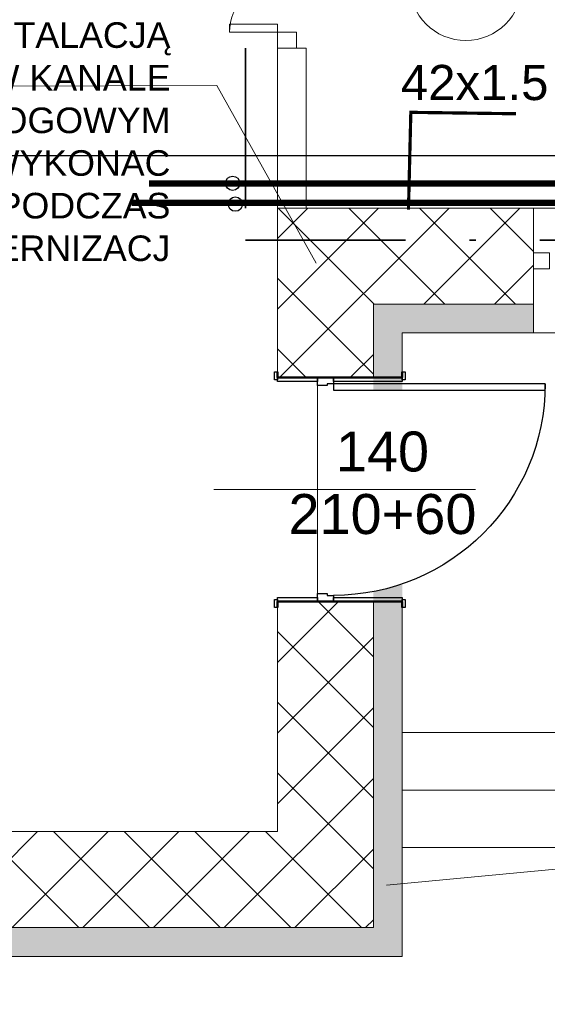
# Model space of a CAD drawing. Header units: millimetres. Extents: x 2215 to 12087, y 6991 to 11359.
# Tile 5 of 26: x 3997 to 4327, y 7336 to 7952. Entities that reach past the tile are written whole.
import ezdxf
from ezdxf.lldxf.tags import DXFTag

# ---------------------------------------------------------------- set-up
doc = ezdxf.new("R2010")
doc.units = ezdxf.units.MM
doc.linetypes.add('Kropki i Kreski', pattern=[919.9999999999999, 500, -200, 20.00000000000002, -199.9999999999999])
for name, color, linetype in [('2D - Ogólne', 7, 'Continuous'), ('Drzwi Archicad', 7, 'Continuous'), ('IS_Text_Armatury_Therm', 7, 'Continuous'), ('Konstrukcja - Ściany zew', 7, 'Continuous'), ('Opisy - Teksty', 7, 'Continuous')]:
    doc.layers.add(name, color=color, linetype=linetype)
for name, color, linetype, lineweight in [('A_opisy', 81, 'Continuous', 13), ('A_przekrojowe główne', 50, 'Continuous', 50), ('A_stolarka', 20, 'Continuous', 15), ('A_widokowe', 160, 'Continuous', 18), ('A_ściany istniejące', 82, 'Continuous', 50), ('A_ściany istniejące hatch', 82, 'Continuous', 9), ('kontury', 118, 'Continuous', 0)]:
    doc.layers.add(name, color=color, linetype=linetype, lineweight=lineweight)
doc.layers.add('A_wełna mineralna', color=7, linetype='Continuous', lineweight=5, true_color=0x00d66b)
doc.layers.add('A_zakres opracowania', color=7, linetype='Continuous', lineweight=70, true_color=0xe00038)
for name, color, linetype, true_color in [('IS_Opisy_działek_Therm', 7, 'SOLID', 0x000000), ('IS_Powrót', 5, 'DASH', 0x0000ff), ('IS_Zasilanie', 1, 'SOLID', 0xff0000)]:
    doc.layers.add(name, color=color, linetype=linetype, true_color=true_color)
doc.styles.get("Standard").update_dxf_attribs({"font": 'arial.ttf'})
doc.styles.add('STYL_AUTOMATYCZNY_1', font='arial.ttf')
tags = doc.linetypes.add('DASH', pattern=[15, 10, -5]).pattern_tags.tags
tags[6:7] = [DXFTag(74, 4), DXFTag(75, 0), DXFTag(340, '0'), DXFTag(46, 0.0), DXFTag(50, 0.0), DXFTag(44, 0.0), DXFTag(45, 0.0)]
tags[4:5] = [DXFTag(74, 4), DXFTag(75, 0), DXFTag(340, '0'), DXFTag(46, 0.0), DXFTag(50, 0.0), DXFTag(44, 0.0), DXFTag(45, 0.0)]
tags = doc.linetypes.add('DASHDOTDOT', pattern=[25, 10, -5, 0, -5, 0, -5]).pattern_tags.tags
tags[14:15] = [DXFTag(74, 4), DXFTag(75, 0), DXFTag(340, '0'), DXFTag(46, 0.0), DXFTag(50, 0.0), DXFTag(44, 0.0), DXFTag(45, 0.0)]
tags[12:13] = [DXFTag(74, 4), DXFTag(75, 0), DXFTag(340, '0'), DXFTag(46, 0.0), DXFTag(50, 0.0), DXFTag(44, 0.0), DXFTag(45, 0.0)]
tags[10:11] = [DXFTag(74, 4), DXFTag(75, 0), DXFTag(340, '0'), DXFTag(46, 0.0), DXFTag(50, 0.0), DXFTag(44, 0.0), DXFTag(45, 0.0)]
tags[8:9] = [DXFTag(74, 4), DXFTag(75, 0), DXFTag(340, '0'), DXFTag(46, 0.0), DXFTag(50, 0.0), DXFTag(44, 0.0), DXFTag(45, 0.0)]
tags[6:7] = [DXFTag(74, 4), DXFTag(75, 0), DXFTag(340, '0'), DXFTag(46, 0.0), DXFTag(50, 0.0), DXFTag(44, 0.0), DXFTag(45, 0.0)]
tags[4:5] = [DXFTag(74, 4), DXFTag(75, 0), DXFTag(340, '0'), DXFTag(46, 0.0), DXFTag(50, 0.0), DXFTag(44, 0.0), DXFTag(45, 0.0)]
tags = doc.linetypes.add('SOLID', pattern=[10, 10, 0]).pattern_tags.tags
tags[6:7] = [DXFTag(74, 4), DXFTag(75, 0), DXFTag(340, '0'), DXFTag(46, 0.0), DXFTag(50, 0.0), DXFTag(44, 0.0), DXFTag(45, 0.0)]
tags[4:5] = [DXFTag(74, 4), DXFTag(75, 0), DXFTag(340, '0'), DXFTag(46, 0.0), DXFTag(50, 0.0), DXFTag(44, 0.0), DXFTag(45, 0.0)]

# ---------------------------------------------------------------- blocks, each defined once
blk = doc.blocks.new('Drzwi metalowe 27_4')
at = {"layer": 'Drzwi Archicad', "color": 7, "linetype": 'Continuous', "lineweight": 25}
for p, q in [((622, 0), (621.9999999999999, 1324)), ((621.9999999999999, 1324), (661.9999999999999, 1324)), ((661.9999999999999, 1324), (661.9999999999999, 0)), ((-687, 449.0000000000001), (-737, 449.0000000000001)), ((-737, 449.0000000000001), (-737, 430.0000000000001)), ((-687, 430.0000000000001), (-687, 449.0000000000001)), ((737, 449.0000000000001), (687, 449.0000000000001)), ((687, 449.0000000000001), (687, 430.0000000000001)), ((737, 430.0000000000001), (737, 449.0000000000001)), ((-737, 430.0000000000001), (-687, 430.0000000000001)), ((-674.9999999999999, 430.0000000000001), (-700, 430.0000000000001)), ((-700, 430.0000000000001), (-700, 0)), ((-674.9999999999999, 0), (-674.9999999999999, 430.0000000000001)), ((700, 430.0000000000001), (674.9999999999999, 430.0000000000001)), ((674.9999999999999, 430.0000000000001), (674.9999999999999, 0)), ((687, 430.0000000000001), (737, 430.0000000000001)), ((700, 0), (700, 430.0000000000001)), ((-700, 0), (-674.9999999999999, 0)), ((-661.9999999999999, 0), (-700, 0)), ((-700, 0), (-700, -100)), ((-661.9999999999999, -40), (-661.9999999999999, 0)), ((661.9999999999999, 0), (622, 0)), ((700, 0), (661.9999999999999, 0)), ((661.9999999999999, 0), (661.9999999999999, -40)), ((674.9999999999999, 0), (700, 0)), ((700, -100), (700, 0)), ((-649.9999999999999, -40), (-661.9999999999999, -40)), ((-649.9999999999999, -100), (-649.9999999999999, -40)), ((661.9999999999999, -40), (649.9999999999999, -40)), ((649.9999999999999, -40), (649.9999999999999, -100)), ((-674.9999999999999, -100), (-700, -100)), ((-700, -100), (-700, -350)), ((-700, -100), (-649.9999999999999, -100)), ((-674.9999999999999, -350), (-674.9999999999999, -100)), ((649.9999999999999, -100), (700, -100)), ((700, -100), (674.9999999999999, -100)), ((674.9999999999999, -100), (674.9999999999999, -350)), ((700, -350), (700, -100)), ((-687, -350), (-737, -350)), ((-737, -350), (-737, -369)), ((-737, -369), (-687, -369)), ((-700, -350), (-674.9999999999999, -350)), ((-687, -369), (-687, -350)), ((674.9999999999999, -350), (700, -350)), ((737, -350), (687, -350)), ((687, -350), (687, -369)), ((687, -369), (737, -369)), ((737, -369), (737, -350))]:
    blk.add_line(p, q, dxfattribs=at)
at = {"layer": 'Drzwi Archicad', "color": 7, "linetype": 'Continuous', "lineweight": 50}
for p, q in [((-700, 430.0000000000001), (-737, 430.0000000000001)), ((-700, 430.0000000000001), (-737, 430.0000000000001)), ((-700, 0), (-700, 430.0000000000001)), ((-700, 0), (-700, 430.0000000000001)), ((700, 0), (700, 430.0000000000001)), ((700, 0), (700, 430.0000000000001)), ((700, 430.0000000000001), (737, 430.0000000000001)), ((700, 430.0000000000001), (737, 430.0000000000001)), ((-700, -100), (-700, 0)), ((-700, -100), (-700, 0)), ((700, -100), (700, 0)), ((700, -100), (700, 0)), ((-700, -350), (-700, -100)), ((-700, -350), (-700, -100)), ((-700, -350), (-700, -100)), ((700, -350), (700, -100)), ((700, -350), (700, -100)), ((700, -350), (700, -100)), ((-700, -350), (-737, -350)), ((-700, -350), (-737, -350)), ((700, -350), (737, -350)), ((700, -350), (737, -350))]:
    blk.add_line(p, q, dxfattribs=at)
at = {"layer": 'Drzwi Archicad', "color": 7, "linetype": 'Continuous', "lineweight": 25}
blk.add_arc((661.9999999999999, 0), 1324, 90, 180, dxfattribs=at)

msp = doc.modelspace()

# ---------------------------------------------------------------- hatches: boundary and pattern name
at = {"layer": 'A_wełna mineralna', "lineweight": 13, "true_color": 0x000000}
h = msp.add_hatch(color=18, dxfattribs=at)
h.dxf.hatch_style = 1
h.paths.add_polyline_path([(4236.561703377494, 7599.72572111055), (4230.164615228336, 7597.38964558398), (4218.561703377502, 7594.915612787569), (4218.561703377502, 7384.429524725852), (4236.561703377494, 7384.429524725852)])
h.paths.add_polyline_path([(4218.561703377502, 7720.629524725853), (4236.561703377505, 7720.629524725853), (4236.561703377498, 7756.429524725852), (4318.561703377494, 7756.429524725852), (4318.561703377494, 7774.429527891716), (4218.561703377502, 7774.429527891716)])
h.paths.add_polyline_path([(4523.561703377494, 7756.429527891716), (4523.561703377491, 7774.429527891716), (4453.561703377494, 7774.429527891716), (4453.561703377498, 7756.429527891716)])
h.paths.add_polyline_path([(4728.561703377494, 7756.429527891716), (4728.561703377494, 7774.429527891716), (4658.561703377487, 7774.429527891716), (4658.561703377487, 7756.429527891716)])
h.paths.add_polyline_path([(4933.561703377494, 7756.429527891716), (4933.561703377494, 7774.429527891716), (4863.561703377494, 7774.429527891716), (4863.561703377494, 7756.429527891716)])
h.paths.add_polyline_path([(5190.561703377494, 7756.429527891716), (5190.561703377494, 7774.429527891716), (5068.561703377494, 7774.429527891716), (5068.561703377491, 7756.429527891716)])
h.paths.add_polyline_path([(5395.561703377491, 7756.429527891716), (5395.561703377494, 7774.429527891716), (5325.561703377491, 7774.429527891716), (5325.561703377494, 7756.429527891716)])
h.paths.add_polyline_path([(5600.561703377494, 7756.429527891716), (5600.561703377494, 7774.429527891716), (5530.561703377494, 7774.429527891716), (5530.561703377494, 7756.429527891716)])
h.paths.add_polyline_path([(5805.561703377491, 7756.429527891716), (5805.561703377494, 7774.429527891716), (5735.561703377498, 7774.429527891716), (5735.561703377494, 7756.429527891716)])
h.paths.add_polyline_path([(5940.561703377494, 7774.429527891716), (5940.561703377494, 7756.429527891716), (6032.561703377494, 7756.429527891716), (6032.561703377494, 7774.429527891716)])
h = msp.add_hatch(color=18, dxfattribs=at)
h.dxf.hatch_style = 1
h.paths.add_polyline_path([(4236.561703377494, 7384.429527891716), (3168.561703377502, 7384.429527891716), (3168.561703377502, 7366.429527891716), (4236.561703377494, 7366.429527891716)])
at = {"layer": 'A_ściany istniejące hatch', "lineweight": 13, "true_color": 0x000000}
h = msp.add_hatch(dxfattribs=at)
h.set_pattern_fill('NET', color=18, scale=250, angle=45)
h.set_pattern_definition([(45, (37623.19275181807, 4864.106082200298), (-22.09708691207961, 22.09708691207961), []), (135, (37623.19275181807, 4864.106082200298), (-22.09708691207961, -22.09708691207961), [])])
h.paths.add_polyline_path([(5636.561703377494, 10020.42952679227), (5678.561703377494, 10020.42952397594), (5678.561703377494, 9758.429524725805), (5888.561703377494, 9758.429524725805), (5888.561703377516, 9716.429524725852), (5636.561703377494, 9716.429524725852)], flags=16)
h.paths.add_polyline_path([(6230.563354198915, 9744.429524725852), (6230.563354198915, 9684.429524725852), (6110.561703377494, 9684.429524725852), (6110.561703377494, 9524.429524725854), (6050.561703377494, 9524.429524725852), (6050.561703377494, 9716.429524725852), (6008.561703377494, 9716.429524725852), (6008.561703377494, 9758.429524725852), (6012.561703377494, 9758.429524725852), (6012.561703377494, 10417.42952472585), (5678.561703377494, 10417.42952472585), (5678.561703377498, 10371.42952472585), (5636.561703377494, 10371.42952472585), (5636.561703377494, 10461.42952472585), (6094.561703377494, 10461.42952472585), (6094.561700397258, 10417.42952472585), (6056.561703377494, 10417.42952472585), (6056.561703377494, 9744.429524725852)], flags=17)
h.paths.add_polyline_path([(6834.561703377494, 9744.429524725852), (6976.561703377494, 9744.429524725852), (6976.561703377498, 9806.429524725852), (7020.561703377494, 9806.429524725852), (7020.561703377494, 9521.429527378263), (6960.561703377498, 9521.429527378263), (6960.561703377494, 9684.429524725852), (6834.561703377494, 9684.429524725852)], flags=17)
h.paths.add_polyline_path([(6877.561703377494, 8864.429524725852), (6960.561703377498, 8864.429524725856), (6960.561703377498, 8979.429527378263), (7020.561703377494, 8979.429527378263), (7020.561703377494, 8806.429524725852), (6960.561703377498, 8806.429524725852), (6960.561703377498, 8839.429524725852), (6877.561703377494, 8839.429524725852)], flags=17)
h.paths.add_polyline_path([(6520.561703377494, 9434.429524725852), (6550.561703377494, 9434.429524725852), (6550.561703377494, 9404.429524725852), (6520.561703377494, 9404.429524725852)], flags=17)
h.paths.add_polyline_path([(6520.561703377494, 9140.429524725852), (6550.561703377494, 9140.429524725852), (6550.561703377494, 9170.429524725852), (6520.561703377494, 9170.429524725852)], flags=17)
h.paths.add_polyline_path([(6032.561703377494, 7594.429524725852), (6092.561703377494, 7594.429524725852), (6092.561703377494, 7434.429524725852), (6330.561703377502, 7434.429524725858), (6330.561703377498, 7614.429524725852), (6390.561703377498, 7614.429524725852), (6390.561703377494, 7434.429524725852), (6960.561703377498, 7434.429524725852), (6960.561703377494, 7584.429524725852), (7020.561703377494, 7584.429524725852), (7020.561703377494, 7374.429524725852), (6032.561703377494, 7374.429524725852)])
h.paths.add_polyline_path([(3550.561707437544, 10744.42952472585), (3763.561703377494, 10744.42952707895), (3763.56169834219, 10838.46374156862), (3788.561700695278, 10838.46373539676), (3788.561700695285, 10719.42952472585), (3550.561707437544, 10719.42952472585)], flags=17)
h.paths.add_polyline_path([(4183.561703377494, 10718.77503507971), (4218.561703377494, 10718.77503507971), (4218.561703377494, 10838.46373539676), (4183.561703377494, 10838.46373539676)], flags=17)
h.paths.add_polyline_path([(4473.561703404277, 8894.429524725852), (4543.561691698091, 8894.429524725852), (4543.561691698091, 8834.429524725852), (4473.561703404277, 8834.429524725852)], flags=17)
h.paths.add_polyline_path([(4883.56170340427, 8894.429524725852), (4953.56170340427, 8894.429524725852), (4953.56170340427, 8834.429524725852), (4883.56170340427, 8834.429524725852)], flags=17)
h.paths.add_polyline_path([(5324.561703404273, 8894.429524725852), (5392.561691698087, 8894.429524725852), (5392.561691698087, 8834.429524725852), (5324.561703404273, 8834.429524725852)], flags=17)
h.paths.add_polyline_path([(5527.56170340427, 8894.429524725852), (5608.561691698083, 8894.429524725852), (5608.561691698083, 8834.429524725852), (5527.56170340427, 8834.429524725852)], flags=17)
h.paths.add_polyline_path([(6110.561703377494, 9394.42952066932), (6050.561703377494, 9394.42952066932), (6050.561703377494, 9318.429524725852), (6110.561703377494, 9318.429524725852)], flags=17)
h.paths.add_polyline_path([(5678.561703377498, 10241.42952249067), (5636.561703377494, 10241.42952249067), (5636.561703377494, 10150.42952621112), (5678.561703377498, 10150.42952621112)], flags=16)
h.paths.add_polyline_path([(6224.561703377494, 10461.42952472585), (6358.561703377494, 10461.42952472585), (6358.561703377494, 10417.42952472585), (6224.561703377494, 10417.42952472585)], flags=17)
h.paths.add_polyline_path([(6976.561703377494, 10141.42952673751), (7020.561703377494, 10141.42952673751), (7020.561703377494, 10216.42952472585), (6976.561703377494, 10216.42952472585)], flags=17)
h.paths.add_polyline_path([(6976.561703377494, 9936.429524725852), (7020.561703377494, 9936.429524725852), (7020.561703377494, 10011.42952472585), (6976.561703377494, 10011.42952472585)], flags=17)
h.paths.add_polyline_path([(6960.561703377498, 9315.429529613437), (7020.561703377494, 9315.429529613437), (7020.561703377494, 9391.429527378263), (6960.561703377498, 9391.429527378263)], flags=17)
h.paths.add_polyline_path([(6960.561703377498, 9109.429529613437), (7020.561703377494, 9109.429529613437), (7020.561703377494, 9185.429527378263), (6960.561703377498, 9185.429527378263)], flags=17)
h.paths.add_polyline_path([(6960.561703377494, 8601.42952696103), (7020.561703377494, 8601.42952696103), (7020.561703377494, 8676.429524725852), (6960.561703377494, 8676.429524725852)], flags=17)
h.paths.add_polyline_path([(6960.561703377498, 8396.429526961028), (7020.561703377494, 8396.429526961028), (7020.561703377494, 8471.429524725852), (6960.561703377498, 8471.429524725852)], flags=17)
h.paths.add_polyline_path([(6960.561703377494, 7924.429526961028), (7020.561703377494, 7924.429526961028), (7020.561703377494, 7994.429524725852), (6960.561703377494, 7994.429524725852)], flags=17)
h.paths.add_polyline_path([(7020.561703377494, 7719.429524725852), (6960.561703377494, 7719.429524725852), (6960.561703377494, 7789.429524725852), (7020.561703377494, 7789.429524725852)], flags=17)
h.paths.add_polyline_path([(5735.561703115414, 7834.429524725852), (5805.561703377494, 7834.429524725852), (5805.561703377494, 7774.429524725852), (5735.561703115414, 7774.429524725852)], flags=17)
h.paths.add_polyline_path([(5530.561703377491, 7774.429524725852), (5600.561703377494, 7774.429524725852), (5600.561703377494, 7834.429524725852), (5530.561703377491, 7834.429524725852)], flags=17)
h.paths.add_polyline_path([(5325.561703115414, 7834.429524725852), (5395.561703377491, 7834.429524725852), (5395.561703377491, 7774.429524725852), (5325.561703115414, 7774.429524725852)], flags=17)
h.paths.add_polyline_path([(5068.561703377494, 7774.429524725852), (5190.561691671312, 7774.429524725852), (5190.561691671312, 7834.429524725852), (5068.561703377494, 7834.429524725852)], flags=17)
h.paths.add_polyline_path([(4863.561703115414, 7834.429524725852), (4933.561703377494, 7834.429524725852), (4933.561703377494, 7774.429524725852), (4863.561703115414, 7774.429524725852)], flags=17)
h.paths.add_polyline_path([(4658.561703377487, 7774.429524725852), (4728.561703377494, 7774.429524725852), (4728.561703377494, 7834.429524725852), (4658.561703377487, 7834.429524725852)], flags=17)
h.paths.add_polyline_path([(4453.561703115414, 7834.429524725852), (4523.561703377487, 7834.429524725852), (4523.561703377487, 7774.429524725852), (4453.561703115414, 7774.429524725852)], flags=17)
h.paths.add_polyline_path([(6342.561703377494, 7834.429524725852), (6256.061703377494, 7834.429524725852), (6256.077114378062, 7774.429524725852), (6330.561703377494, 7774.429524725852), (6330.561703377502, 7724.429524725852), (6390.561703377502, 7724.429524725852), (6390.561703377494, 7967.929524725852), (6342.561703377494, 7967.929524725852)], flags=17)
h.paths.add_polyline_path([(6146.061703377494, 7834.429524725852), (6146.077114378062, 7774.429524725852), (6092.561703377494, 7774.429524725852), (6092.561703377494, 7734.429524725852), (6032.561703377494, 7734.429524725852), (6032.561703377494, 7774.429524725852), (5940.561703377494, 7774.429524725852), (5940.561703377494, 7834.429524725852)], flags=17)
h.paths.add_polyline_path([(4158.561703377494, 7728.429524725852), (4218.561703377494, 7728.429524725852), (4218.561703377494, 7774.429524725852), (4318.561703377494, 7774.429524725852), (4318.561691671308, 7834.429524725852), (4158.561703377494, 7834.429524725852)], flags=17)
h.paths.add_polyline_path([(5948.56170340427, 8894.429524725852), (6050.561703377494, 8894.429524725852), (6050.561703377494, 9188.429524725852), (6110.561703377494, 9188.429520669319), (6110.561703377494, 8864.429524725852), (6127.561703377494, 8864.429524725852), (6127.561703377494, 8839.429524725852), (6110.561703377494, 8839.429524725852), (6110.561703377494, 8484.429524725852), (6137.561703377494, 8484.429524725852), (6137.561703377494, 8404.429524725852), (6110.561703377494, 8404.429524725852), (6110.561703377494, 8184.429524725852), (5935.061703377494, 8184.429524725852), (5935.061703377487, 8232.429524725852), (6070.561703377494, 8232.429524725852), (6070.561703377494, 8834.429524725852), (5948.56170314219, 8834.429524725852)], flags=17)
h.paths.add_polyline_path([(5743.56170340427, 8894.429524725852), (5813.56170340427, 8894.429524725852), (5813.56170340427, 8834.429524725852), (5780.561703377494, 8834.429524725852), (5780.561703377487, 8668.429524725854), (5748.561703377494, 8668.429528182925), (5748.561703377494, 8834.429524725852), (5743.561703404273, 8834.429524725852)], flags=17)
h.paths.add_polyline_path([(5501.561703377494, 8232.429524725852), (5748.561703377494, 8232.429524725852), (5748.561703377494, 8382.429530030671), (5780.561703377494, 8382.429526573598), (5780.56170337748, 8232.429524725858), (5825.061703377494, 8232.429524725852), (5825.061703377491, 8184.429524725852), (5501.561703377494, 8184.429524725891)], flags=17)
h.paths.add_polyline_path([(4512.561703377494, 8232.429524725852), (4512.561703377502, 8184.429524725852), (4752.561703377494, 8184.429524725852), (4752.561703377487, 8232.429524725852), (4748.56170340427, 8232.429524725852), (4748.56170340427, 8324.429524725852), (4720.56170340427, 8324.429524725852), (4720.561703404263, 8232.429524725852)], flags=17)
h.paths.add_polyline_path([(4158.561703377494, 8925.429524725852), (4218.561703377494, 8925.429524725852), (4218.561703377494, 8894.429524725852), (4338.561703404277, 8894.429524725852), (4338.561691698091, 8834.429524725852), (4198.561703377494, 8834.429524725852), (4198.561703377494, 8232.429524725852), (4402.561703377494, 8232.429524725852), (4402.561703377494, 8184.429524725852), (4158.561703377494, 8184.429524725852)], flags=17)
h.paths.add_polyline_path([(4218.561703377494, 9221.844599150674), (4158.561703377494, 9221.844599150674), (4158.561703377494, 9065.429535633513), (4218.561703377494, 9065.429535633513)], flags=17)
h.paths.add_polyline_path([(4218.561703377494, 9436.403087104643), (4158.561703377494, 9436.403087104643), (4158.561703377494, 9356.844601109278), (4218.561703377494, 9356.844601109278)], flags=17)
h.paths.add_polyline_path([(4218.561703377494, 9651.429524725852), (4158.561703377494, 9651.429524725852), (4158.561703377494, 9571.403096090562), (4218.561703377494, 9571.403096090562)], flags=17)
h.paths.add_polyline_path([(4218.561703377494, 9971.429524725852), (4158.561703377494, 9971.429524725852), (4158.561703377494, 9786.429524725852), (4218.561703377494, 9786.429524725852)], flags=17)
h.paths.add_polyline_path([(4218.561703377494, 10176.42952472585), (4158.561703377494, 10176.42952472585), (4158.561703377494, 10106.42953754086), (4218.561703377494, 10106.42953754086)], flags=17)
h.paths.add_polyline_path([(4218.561703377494, 10391.42952472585), (4158.561703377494, 10391.42952472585), (4158.561703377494, 10311.42952472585), (4218.561703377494, 10311.42952472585)], flags=17)
h.paths.add_polyline_path([(3168.561703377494, 10116.54587023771), (3108.561703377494, 10116.54587023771), (3108.561703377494, 10186.52585426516), (3168.561703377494, 10186.52585426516), (3168.561703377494, 10188.42952472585), (3628.561703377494, 10188.42952472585), (3628.561703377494, 10178.42952472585), (3597.461703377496, 10178.42952472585), (3597.461703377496, 10102.42952472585), (3582.461703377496, 10102.42952472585), (3582.461703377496, 10178.42952472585), (3326.561703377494, 10178.42952472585), (3326.561703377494, 10163.42636947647), (3319.561703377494, 10163.42636947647), (3319.561703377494, 10178.42952472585), (3168.561703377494, 10178.42952472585)])
h.paths.add_polyline_path([(3168.561703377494, 10061.42952472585), (3168.561703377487, 10068.42952472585), (3319.561703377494, 10068.42952472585), (3319.561703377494, 10073.42637020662), (3326.561703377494, 10073.42637020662), (3326.561703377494, 10050.94845653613), (3319.561703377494, 10050.94845601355), (3319.561703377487, 10061.42952472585)], flags=17)
h.paths.add_polyline_path([(3108.561703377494, 9981.545870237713), (3168.561703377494, 9981.545870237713), (3168.561703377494, 9951.429524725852), (3319.561703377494, 9951.429524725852), (3319.561703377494, 9960.94845674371), (3326.561703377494, 9960.94845674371), (3326.561703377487, 9951.429524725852), (3582.461703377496, 9951.429524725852), (3582.461703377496, 10007.42952472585), (3597.461703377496, 10007.42952472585), (3597.461703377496, 9951.429524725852), (3625.561703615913, 9951.429524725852), (3625.561703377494, 9936.429524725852), (3168.561703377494, 9936.429524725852), (3168.561703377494, 9911.065886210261), (3108.561703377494, 9911.065886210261)])
h.paths.add_polyline_path([(3108.561703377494, 9781.065886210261), (3168.561703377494, 9781.065886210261), (3168.561703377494, 9736.429524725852), (3760.561703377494, 9736.429524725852), (3760.561703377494, 9753.694879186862), (3808.561703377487, 9753.694879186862), (3808.561703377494, 9424.428694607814), (3760.561703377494, 9424.428694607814), (3760.561703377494, 9696.429524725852), (3168.561703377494, 9696.429524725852), (3168.561703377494, 9618.558378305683), (3108.561703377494, 9618.558378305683)])
h.paths.add_polyline_path([(3108.561703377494, 9278.57839427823), (3168.561703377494, 9278.57839427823), (3168.561703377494, 9256.429524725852), (3760.561703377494, 9256.429524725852), (3760.561703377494, 9314.428694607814), (3808.561703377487, 9314.428694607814), (3808.561703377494, 8917.428694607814), (3760.561703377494, 8917.428694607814), (3760.561703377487, 9231.429524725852), (3168.561703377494, 9231.429524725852), (3168.561703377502, 9208.362109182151), (3108.561703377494, 9208.362109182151)])
h.paths.add_polyline_path([(3108.561703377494, 8864.231440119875), (3168.561703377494, 8864.231440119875), (3168.561703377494, 8794.429524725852), (3760.561703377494, 8794.429524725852), (3760.561703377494, 8807.428694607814), (3808.561703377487, 8807.428694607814), (3808.561703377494, 8748.790455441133), (3760.561703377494, 8748.790455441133), (3760.561703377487, 8751.429524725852), (3168.561703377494, 8751.429524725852), (3168.561703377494, 8699.231440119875), (3108.561703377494, 8699.231440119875)])
h.paths.add_polyline_path([(3108.561703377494, 8564.231440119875), (3168.561703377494, 8564.231440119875), (3168.561703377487, 8509.649263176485), (3227.561703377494, 8509.649263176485), (3227.561703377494, 8651.346943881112), (3236.925484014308, 8651.346943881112), (3236.925482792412, 8645.346943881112), (3233.561703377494, 8645.346943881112), (3233.561703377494, 8509.649263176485), (3330.561703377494, 8509.649263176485), (3330.561703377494, 8645.346943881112), (3325.925482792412, 8645.346943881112), (3325.925482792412, 8651.346943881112), (3341.106911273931, 8651.346943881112), (3341.106911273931, 8645.346943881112), (3336.561703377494, 8645.346943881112), (3336.561703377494, 8509.649263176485), (3433.561703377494, 8509.649263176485), (3433.561703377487, 8645.346943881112), (3430.106911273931, 8645.346943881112), (3430.106910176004, 8651.346943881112), (3439.561703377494, 8651.346943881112), (3439.561703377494, 8616.346943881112), (3443.733391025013, 8616.346943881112), (3443.733391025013, 8610.346943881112), (3439.561703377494, 8610.346943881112), (3439.561703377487, 8509.649263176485), (3607.561703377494, 8509.649263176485), (3607.561703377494, 8610.346943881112), (3532.73339317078, 8610.346943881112), (3532.73339217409, 8616.346943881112), (3613.561703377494, 8616.346943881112), (3613.561703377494, 8509.649263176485), (3760.561703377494, 8509.649263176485), (3760.561703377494, 8638.790455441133), (3808.561703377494, 8638.790455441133), (3808.561703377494, 8491.935586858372), (3760.561703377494, 8491.935586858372), (3760.561703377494, 8494.649263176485), (3613.561703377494, 8494.649263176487), (3613.561703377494, 8452.349261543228), (3607.561703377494, 8452.349263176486), (3607.561703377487, 8494.649263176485), (3168.561703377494, 8494.649263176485), (3108.561703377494, 8494.649263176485)])
h.paths.add_polyline_path([(3108.561703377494, 9413.57839427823), (3168.561703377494, 9413.57839427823), (3168.561703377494, 9483.558378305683), (3108.561703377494, 9483.558378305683)])
h.paths.add_polyline_path([(3108.561703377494, 8999.231440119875), (3168.561703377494, 8999.231440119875), (3168.561703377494, 9073.362109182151), (3108.561703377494, 9073.362109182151)], flags=17)
h.paths.add_polyline_path([(3108.561703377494, 8289.669279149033), (3168.561703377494, 8289.669279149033), (3168.561703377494, 8359.649263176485), (3108.561703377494, 8359.649263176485)], flags=17)
h.paths.add_polyline_path([(3108.561703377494, 8084.689295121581), (3108.561703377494, 8154.669279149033), (3168.561703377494, 8154.669279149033), (3168.561703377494, 8144.669279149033), (3215.561703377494, 8144.669279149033), (3215.561703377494, 8315.649279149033), (3226.772422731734, 8315.649279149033), (3226.772422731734, 8309.649279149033), (3221.561703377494, 8309.649279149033), (3221.561703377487, 8144.669279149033), (3320.561703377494, 8144.669279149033), (3320.561703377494, 8309.649279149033), (3315.772425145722, 8309.649279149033), (3315.772425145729, 8315.649279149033), (3331.073562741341, 8315.649279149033), (3331.073562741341, 8309.649279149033), (3326.561703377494, 8309.649279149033), (3326.561703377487, 8144.669279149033), (3423.561703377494, 8144.669279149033), (3423.561703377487, 8309.649279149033), (3420.073564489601, 8309.649279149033), (3420.073561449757, 8315.649279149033), (3434.10690999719, 8315.649279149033), (3434.106911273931, 8309.649279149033), (3429.561703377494, 8309.649279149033), (3429.561703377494, 8144.669279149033), (3526.561703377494, 8144.669279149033), (3526.561703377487, 8309.649279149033), (3523.106911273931, 8309.649279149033), (3523.106911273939, 8315.649279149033), (3526.561703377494, 8315.649279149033), (3526.561703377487, 8359.649263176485), (3607.561703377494, 8359.649263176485), (3607.561703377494, 8363.349262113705), (3613.561703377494, 8363.349262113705), (3613.561703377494, 8349.321729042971), (3607.561703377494, 8349.321729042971), (3607.561703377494, 8353.649263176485), (3532.561703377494, 8353.649263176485), (3532.561703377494, 8144.669279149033), (3607.561703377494, 8144.669279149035), (3607.561703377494, 8260.321724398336), (3613.561703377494, 8260.321726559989), (3613.561703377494, 8144.669279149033), (3760.561703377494, 8144.669279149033), (3760.561703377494, 8381.935586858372), (3808.561703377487, 8381.93558685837), (3808.561703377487, 7948.129524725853), (3760.561703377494, 7948.129524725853), (3760.561703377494, 8129.669279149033), (3613.561703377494, 8129.669279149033), (3613.561703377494, 8032.159770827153), (3607.561703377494, 8032.159770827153), (3607.561703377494, 8129.669279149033), (3532.561703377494, 8129.669279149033), (3532.561703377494, 7936.829524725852), (3607.561703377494, 7936.829524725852), (3607.561703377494, 7943.159770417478), (3613.561703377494, 7943.159770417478), (3613.561703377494, 7927.129525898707), (3607.561703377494, 7927.129524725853), (3607.561703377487, 7930.829524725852), (3526.561703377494, 7930.829524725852), (3526.561703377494, 8004.429524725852), (3523.106911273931, 8004.429524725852), (3523.106911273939, 8010.429524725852), (3526.561703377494, 8010.429524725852), (3526.561703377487, 8129.669279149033), (3429.561703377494, 8129.669279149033), (3429.561703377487, 8010.429524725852), (3434.106910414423, 8010.429524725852), (3434.106911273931, 8004.429524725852), (3420.073562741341, 8004.429524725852), (3420.073564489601, 8010.429524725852), (3423.561703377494, 8010.429524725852), (3423.561703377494, 8129.669279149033), (3326.561703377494, 8129.669279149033), (3326.561703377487, 8010.429524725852), (3331.073562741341, 8010.429524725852), (3331.073562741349, 8004.429524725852), (3315.772424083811, 8004.429524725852), (3315.772425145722, 8010.429524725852), (3320.561703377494, 8010.429524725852), (3320.561703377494, 8129.669279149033), (3221.561703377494, 8129.669279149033), (3221.561703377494, 8010.429524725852), (3226.772424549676, 8010.429524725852), (3226.772422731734, 8004.429524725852), (3215.561703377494, 8004.429524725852), (3215.561703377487, 8129.669279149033), (3168.561703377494, 8129.669279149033), (3168.561703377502, 8084.689295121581)])
h.paths.add_polyline_path([(3228.561703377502, 7693.429524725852), (3168.561703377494, 7693.429524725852), (3168.561703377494, 7774.429524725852), (3108.561703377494, 7774.429524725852), (3108.561703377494, 7949.689295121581), (3168.561703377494, 7949.689295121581), (3168.561703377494, 7834.429524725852), (3607.561703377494, 7834.429524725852), (3607.561703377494, 7838.129524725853), (3613.561703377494, 7838.12952596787), (3613.561703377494, 7834.429524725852), (3760.561703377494, 7834.429524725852), (3760.561703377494, 7838.129524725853), (3808.561703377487, 7838.129524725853), (3808.561703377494, 7783.429525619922), (3783.561703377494, 7783.429524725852), (3783.561703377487, 7794.429524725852), (3613.561703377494, 7794.429524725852), (3613.561703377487, 7789.689295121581), (3607.561703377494, 7789.689295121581), (3607.561703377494, 7794.429524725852), (3423.561703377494, 7794.429524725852), (3423.561703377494, 7754.176359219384), (3398.561703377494, 7754.176359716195), (3398.561703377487, 7794.429524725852), (3228.561703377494, 7794.429524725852)])
h.paths.add_polyline_path([(3228.561703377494, 7444.429524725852), (3228.561703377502, 7483.429524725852), (3168.561703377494, 7483.429524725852), (3168.561703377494, 7384.429524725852), (4218.561703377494, 7384.429524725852), (4218.561703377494, 7588.429524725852), (4158.561703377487, 7588.429524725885), (4158.561703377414, 7444.429524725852)])
edge = h.paths.add_edge_path()
edge.add_line((6488.561703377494, 10461.42952472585), (6488.561699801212, 10417.42952472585))
edge.add_line((6488.561699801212, 10417.42952472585), (6526.561703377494, 10417.42952472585))
edge.add_line((6526.561703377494, 10417.42952472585), (6526.561703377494, 10267.42952472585))
edge.add_line((6526.561703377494, 10267.42952472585), (6553.561703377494, 10267.42952472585))
edge.add_line((6553.561703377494, 10267.42952472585), (6553.561703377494, 10417.42952472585))
edge.add_line((6553.561703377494, 10417.42952472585), (6976.561703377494, 10417.42952472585))
edge.add_line((6976.561703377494, 10417.42952472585), (6976.561703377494, 10346.42952298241))
edge.add_line((6976.561703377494, 10346.42952298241), (7020.561703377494, 10346.42952472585))
edge.add_line((7020.561703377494, 10346.42952472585), (7020.561703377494, 10461.42952472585))
edge.add_line((7020.561703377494, 10461.42952472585), (6488.561703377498, 10461.42956796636))
edge.add_line((3153.561703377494, 10838.46374156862), (3188.561703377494, 10838.46374156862))
edge.add_line((3188.561703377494, 10838.46374156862), (3188.561710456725, 10744.42952707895))
edge.add_line((3188.561710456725, 10744.42952707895), (3370.561703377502, 10744.42952707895))
edge.add_line((3370.561703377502, 10744.42952707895), (3370.5617075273, 10719.42952472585))
edge.add_line((3370.5617075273, 10719.42952472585), (3153.561703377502, 10719.42952472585))
edge.add_line((3153.561703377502, 10719.42952472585), (3153.561703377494, 10838.46373539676))
edge.add_line((4748.56170340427, 8434.429524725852), (4720.56170340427, 8434.429524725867))
edge.add_line((4720.56170340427, 8434.429524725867), (4720.561703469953, 8719.429524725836))
edge.add_line((4720.561703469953, 8719.429524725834), (4748.561703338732, 8719.429524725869))
edge.add_line((4748.561703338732, 8719.42952472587), (4748.561703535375, 8639.448574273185))
edge.add_line((4748.561703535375, 8639.448574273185), (4748.561703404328, 8547.820967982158))
edge.add_line((4748.561703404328, 8547.820967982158), (4748.561703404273, 8444.429524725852))
edge.add_line((4748.561703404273, 8444.429524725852), (4748.561691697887, 8434.429524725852))
edge.add_line((4058.561703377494, 10716.42952472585), (4218.561703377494, 10716.42952472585))
edge.add_line((4218.561703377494, 10716.42952472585), (4218.561703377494, 10526.42952472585))
edge.add_line((4218.561703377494, 10526.42952472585), (4158.561703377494, 10526.42952472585))
edge.add_line((4158.561703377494, 10526.42952472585), (4158.561703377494, 10656.42952472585))
edge.add_line((4158.561703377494, 10656.42952472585), (4058.561703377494, 10656.42952472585))
edge.add_line((4058.561703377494, 10656.42952472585), (4058.561701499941, 10716.42952472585))
edge.add_line((3550.561709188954, 10716.42952472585), (3908.561703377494, 10716.42952472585))
edge.add_line((3908.561703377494, 10716.42952472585), (3908.561703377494, 10656.42952472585))
edge.add_line((3908.561703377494, 10656.42952472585), (3808.561703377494, 10656.42952472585))
edge.add_line((3808.561703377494, 10656.42952472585), (3808.561703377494, 9863.694879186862))
edge.add_line((3808.561703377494, 9863.694879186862), (3760.561703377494, 9863.694879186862))
edge.add_line((3760.561703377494, 9863.694879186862), (3760.561703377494, 9936.429524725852))
edge.add_line((3760.561703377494, 9936.429524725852), (3720.561706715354, 9936.429524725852))
edge.add_line((3720.561706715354, 9936.429524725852), (3720.561703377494, 9951.429524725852))
edge.add_line((3720.561703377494, 9951.429524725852), (3760.561703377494, 9951.429524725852))
edge.add_line((3760.561703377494, 9951.429524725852), (3760.561703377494, 10656.42952472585))
edge.add_line((3760.561703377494, 10656.42952472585), (3550.561708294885, 10656.42952472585))
edge.add_line((3550.561708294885, 10656.42952472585), (3550.561703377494, 10716.42952472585))
edge.add_line((3398.561703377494, 7654.176359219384), (3423.561703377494, 7654.176358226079))
edge.add_line((3423.561703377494, 7654.176358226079), (3423.561703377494, 7619.429524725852))
edge.add_line((3423.561703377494, 7619.429524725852), (3783.561703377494, 7619.429524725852))
edge.add_line((3783.561703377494, 7619.429524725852), (3783.561703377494, 7685.461691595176))
edge.add_line((3783.561703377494, 7685.461691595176), (3808.561703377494, 7685.461691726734))
edge.add_line((3808.561703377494, 7685.461691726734), (3808.561703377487, 7614.429524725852))
edge.add_line((3808.561703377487, 7614.429524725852), (3478.561703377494, 7614.429524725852))
edge.add_line((3478.561703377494, 7614.429524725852), (3478.561703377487, 7594.429524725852))
edge.add_line((3478.561703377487, 7594.429524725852), (3398.561703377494, 7594.429524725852))
edge.add_line((3398.561703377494, 7594.429524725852), (3398.56170575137, 7654.176359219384))
h.paths.add_polyline_path([(5178.561703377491, 8719.429524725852), (5138.561703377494, 8719.429524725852), (5138.561703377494, 8232.429524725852), (4862.561703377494, 8232.429524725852), (4862.561703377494, 8184.429524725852), (5391.561703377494, 8184.429524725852), (5391.561703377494, 8232.429524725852), (5178.561703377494, 8232.429524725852)], flags=17)
h.paths.add_polyline_path([(5138.561703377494, 8819.429524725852), (5178.561703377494, 8819.429524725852), (5178.561703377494, 8834.429524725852), (5189.561703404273, 8834.429524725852), (5189.561703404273, 8894.429524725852), (5088.56170340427, 8894.429524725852), (5088.561703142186, 8834.429524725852), (5138.561703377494, 8834.429524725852)], flags=17)
h.paths.add_polyline_path([(6659.561702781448, 9684.429524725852), (6405.563354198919, 9684.429524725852), (6405.563357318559, 9744.429524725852), (6526.561703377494, 9744.429524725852), (6526.561703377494, 9817.42952849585), (6553.561703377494, 9817.42952849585), (6553.561703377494, 9744.429524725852), (6659.561702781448, 9744.429524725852)], flags=17)
h.paths.add_polyline_path([(6448.05788607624, 8441.429524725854), (6458.057886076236, 8441.429524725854), (6458.057886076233, 8456.429524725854), (6448.057886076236, 8456.429524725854)], flags=17)
h.paths.add_polyline_path([(6538.057886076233, 8613.429524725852), (6553.057886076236, 8613.429524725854), (6553.057886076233, 8839.429524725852), (6593.561703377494, 8839.429524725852), (6593.561707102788, 8864.429524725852), (6237.561703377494, 8864.429524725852), (6237.561703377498, 8839.429524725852), (6298.561703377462, 8839.42952472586), (6298.561703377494, 8613.429524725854), (6316.561703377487, 8613.429524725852), (6316.561703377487, 8623.429524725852), (6308.561703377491, 8623.429524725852), (6308.561703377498, 8839.429524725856), (6448.057886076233, 8839.429524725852), (6448.057886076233, 8623.429524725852), (6401.561702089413, 8623.429524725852), (6401.561702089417, 8613.429524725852), (6463.057887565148, 8613.429524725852), (6463.057887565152, 8623.429524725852), (6458.057886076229, 8623.429524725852), (6458.057886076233, 8839.429524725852), (6543.057886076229, 8839.429524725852), (6543.057886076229, 8623.429524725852), (6538.057886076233, 8623.429524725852)], flags=17)
h.paths.add_polyline_path([(6308.561703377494, 8456.429524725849), (6298.561703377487, 8456.429524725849), (6298.561703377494, 8232.429524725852), (6240.561703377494, 8232.429524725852), (6240.561703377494, 8184.429524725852), (6342.561703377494, 8184.429524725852), (6342.561703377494, 8077.929524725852), (6390.561703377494, 8077.929524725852), (6390.561703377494, 8184.429524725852), (6960.561703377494, 8184.429524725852), (6960.561703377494, 8129.429526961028), (7020.561703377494, 8129.429524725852), (7020.561703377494, 8266.429524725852), (6960.561703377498, 8266.429524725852), (6960.561703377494, 8232.429524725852), (6458.057886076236, 8232.429524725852), (6458.057886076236, 8341.429524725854), (6448.057886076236, 8341.429524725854), (6448.057886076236, 8232.429524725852), (6308.561703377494, 8232.429524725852)], flags=17)
h.paths.add_polyline_path([(3108.561703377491, 10526.50583829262), (3168.561703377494, 10526.50583829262), (3168.561703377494, 10656.42952472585), (3370.561695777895, 10656.42952472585), (3370.561695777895, 10716.42952472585), (3108.561703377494, 10716.42952472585)])
h.paths.add_polyline_path([(3168.561703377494, 10391.50583829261), (3108.561703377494, 10391.50583829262), (3108.561703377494, 10321.52585426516), (3168.561703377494, 10321.52585426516)])

# ---------------------------------------------------------------- linework, layer by layer
at = {"color": 1}
msp.add_circle((4130.535071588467, 7849.995998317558), 4.45926002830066, dxfattribs=at)
at = {"color": 5}
msp.add_circle((4132.224590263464, 7836.960145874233), 4.45926002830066, dxfattribs=at)
at = {"layer": '2D - Ogólne', "color": 18, "linetype": 'Continuous', "lineweight": 13, "true_color": 0x000000}
for p, q in [((4218.561703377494, 7728.429524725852), (4218.561703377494, 7774.429524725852)), ((4218.561703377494, 7774.429524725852), (4318.561703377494, 7774.429524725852)), ((4183.561703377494, 7593.429524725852), (4183.561703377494, 7723.429524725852)), ((4118.734322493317, 7658.429524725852), (4282.474046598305, 7658.429524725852)), ((4218.561703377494, 7384.429524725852), (4218.561703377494, 7588.429524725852)), ((4451.233766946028, 7506.429524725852), (4236.561703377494, 7506.429524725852)), ((4487.233766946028, 7470.429524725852), (4236.561703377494, 7470.429524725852)), ((4523.233766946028, 7434.429524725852), (4236.561703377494, 7434.429524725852)), ((3168.561703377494, 7384.429524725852), (4218.561703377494, 7384.429524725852))]:
    msp.add_line(p, q, dxfattribs=at)
at = {"layer": 'A_opisy', "color": 18, "lineweight": 13, "true_color": 0x000000}
msp.add_lwpolyline([(4682.198147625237, 7764.9554641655), (4947.152848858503, 7479.200737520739), (4226.659054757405, 7410.935426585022)], dxfattribs=at)
at = {"layer": 'A_przekrojowe główne', "color": 18, "lineweight": 13, "true_color": 0x000000}
for p, q in [((4158.561703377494, 7934.429524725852), (4158.561703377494, 7834.429524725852)), ((4158.561703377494, 7934.429524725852), (4176.561703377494, 7934.429524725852)), ((4176.561703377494, 7934.429524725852), (4176.561703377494, 7834.429524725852))]:
    msp.add_line(p, q, dxfattribs=at)
at = {"layer": 'A_stolarka', "color": 18, "lineweight": 13, "true_color": 0x000000}
for points in [[(4158.561703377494, 7944.429524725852), (4128.561703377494, 7944.429524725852), (4128.561703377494, 7949.429524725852), (4158.561703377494, 7949.429524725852)], [(4158.561703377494, 7944.429524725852), (4170.561703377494, 7944.429524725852), (4170.561703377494, 7934.429524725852), (4158.561703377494, 7934.429524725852)], [(4318.561703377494, 7806.429524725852), (4328.561703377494, 7806.429524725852), (4328.561703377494, 7796.429524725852), (4318.561703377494, 7796.429524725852)]]:
    msp.add_lwpolyline(points, close=True, dxfattribs=at)
msp.add_circle((4276.294077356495, 7974.429524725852), 35.12952689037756, dxfattribs=at)
msp.add_arc((4158.561703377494, 7944.429524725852), 30, 90, 180, dxfattribs=at)
at = {"layer": 'A_widokowe', "color": 18, "lineweight": 13, "true_color": 0x000000}
for p, q in [((4318.561691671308, 7834.429524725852), (4453.561703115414, 7834.429524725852)), ((4318.561691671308, 7756.429524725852), (4453.561703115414, 7756.429524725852))]:
    msp.add_line(p, q, dxfattribs=at)
at = {"layer": 'A_zakres opracowania', "linetype": 'Kropki i Kreski', "lineweight": 35, "ltscale": 0.2}
msp.add_lwpolyline([(6072.561703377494, 7414.429524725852), (6980.561703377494, 7414.429524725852), (6980.561703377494, 10437.42952591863), (5988.561703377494, 10437.42952353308), (5988.561703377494, 9778.429524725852), (5868.561703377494, 9778.429524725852), (5868.561703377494, 9678.429524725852), (6090.561703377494, 9678.429524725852), (6090.561703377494, 9569.429524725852), (5617.561703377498, 9569.429524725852), (5617.561703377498, 9349.429524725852), (6090.561703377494, 9349.429524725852), (6090.561703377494, 8854.429524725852), (4138.561703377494, 8854.429524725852), (4138.561703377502, 7814.429524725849), (5219.561703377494, 7814.429524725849), (5219.561703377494, 7596.429524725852), (5724.561703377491, 7596.429524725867), (5724.561703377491, 7336.429524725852), (6072.561703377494, 7336.429524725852)], close=True, dxfattribs=at)
at = {"layer": 'A_ściany istniejące', "color": 18, "lineweight": 13, "true_color": 0x000000}
msp.add_line((4176.561703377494, 7834.429524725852), (4158.561703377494, 7834.429524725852), dxfattribs=at)
at = {"layer": 'IS_Opisy_działek_Therm', "lineweight": 20}
for p, q in [((4120.62294722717, 7911.144373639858), (3713.638007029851, 7909.676502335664)), ((4182.709725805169, 7799.924086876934), (4120.62294722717, 7911.144373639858))]:
    msp.add_line(p, q, dxfattribs=at)
at = {"layer": 'IS_Opisy_działek_Therm', "ltscale": 10, "const_width": 2}
msp.add_lwpolyline([(4240.474746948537, 7833.563243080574), (4241.940014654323, 7894.370694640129), (4307.615164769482, 7893.484248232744)], dxfattribs=at)
at = {"layer": 'IS_Powrót', "color": 160, "ltscale": 10, "const_width": 4}
msp.add_lwpolyline([(4067.371568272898, 7837.729404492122), (6066.583941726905, 7838.133238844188)], dxfattribs=at)
at = {"layer": 'IS_Zasilanie', "color": 20, "ltscale": 10, "const_width": 4}
msp.add_lwpolyline([(4078.171344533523, 7849.831673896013), (6057.773476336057, 7849.863507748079)], dxfattribs=at)
at = {"layer": 'Konstrukcja - Ściany zew', "color": 18, "linetype": 'Continuous', "lineweight": 13, "true_color": 0x000000}
for p, q in [((4158.561703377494, 7834.429524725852), (4158.561703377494, 7728.429524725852)), ((4318.561691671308, 7834.429524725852), (4176.561703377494, 7834.429524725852)), ((4318.561703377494, 7756.429524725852), (4318.561703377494, 7834.429524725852)), ((4236.561703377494, 7756.429524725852), (4318.561703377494, 7756.429524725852)), ((4236.561703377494, 7728.429524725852), (4236.561703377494, 7756.429524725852)), ((4158.561703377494, 7728.911182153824), (4158.561703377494, 7732.611182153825)), ((4236.561703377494, 7728.911182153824), (4236.561703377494, 7732.611182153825)), ((4158.561703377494, 7728.429524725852), (4236.561703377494, 7728.429524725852)), ((4158.561703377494, 7588.429524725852), (4236.561703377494, 7588.429524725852)), ((4158.561703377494, 7588.429524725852), (4158.561703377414, 7444.429524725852)), ((4236.561703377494, 7444.429524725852), (4236.561703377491, 7588.429524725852)), ((4158.561703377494, 7444.429524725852), (3228.561703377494, 7444.429524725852))]:
    msp.add_line(p, q, dxfattribs=at)
at = {"layer": 'Konstrukcja - Ściany zew', "color": 18, "linetype": 'Continuous', "lineweight": 13, "true_color": 0x000000, "flags": 128}
for points in [[(4236.561703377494, 7366.429524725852), (4236.561703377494, 7444.429524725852)], [(3150.561703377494, 7366.429524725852), (4236.561703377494, 7366.429524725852)]]:
    msp.add_lwpolyline(points, dxfattribs=at)
at = {"layer": 'kontury', "linetype": 'DASHDOTDOT', "lineweight": 25}
msp.add_line((3206.133309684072, 7867.47635215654), (6037.146715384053, 7867.47635215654), dxfattribs=at)

# ---------------------------------------------------------------- block references
at = {"layer": 'Drzwi Archicad', "color": 18, "linetype": 'Continuous', "lineweight": 13, "true_color": 0x000000, "xscale": -0.1, "yscale": 0.1, "zscale": 100, "rotation": 270}
msp.add_blockref('Drzwi metalowe 27_4', (4193.561703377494, 7658.429524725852), dxfattribs=at)

# ---------------------------------------------------------------- texts
at = {"layer": 'IS_Opisy_działek_Therm', "ltscale": 10, "insert": (4235.710849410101, 7901.725326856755), "char_height": 22, "width": 62.12523007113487, "attachment_point": 7}
msp.add_mtext(' 42x1.5', dxfattribs=at)
at = {"layer": 'IS_Text_Armatury_Therm', "color": 18, "linetype": 'SOLID', "ltscale": 10, "true_color": 0x000000, "insert": (4091.662916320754, 7801.113080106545), "char_height": 16, "width": 443.2088535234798, "attachment_point": 9}
msp.add_mtext('POŁĄCZYĆ Z ISTN. INSTALACJĄ \\POGRZEWANIA  W KANALE \\PPODPODŁOGOWYM \\PDALSZA CZEŚĆ INSTALACJI WYKONAC \\PW II ETAPIE PODCZAS TERMOMODERNIZACJ ', dxfattribs=at)
at = {"layer": 'Opisy - Teksty', "color": 18, "linetype": 'Continuous', "lineweight": 13, "true_color": 0x000000, "insert": (4224.197020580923, 7694.713447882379), "char_height": 24.99999999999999, "attachment_point": 2, "line_spacing_factor": 0.9382079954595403, "style": 'STYL_AUTOMATYCZNY_1'}
msp.add_mtext('\\A1;140\\P210+60', dxfattribs=at)

doc.saveas('drawing.dxf')
